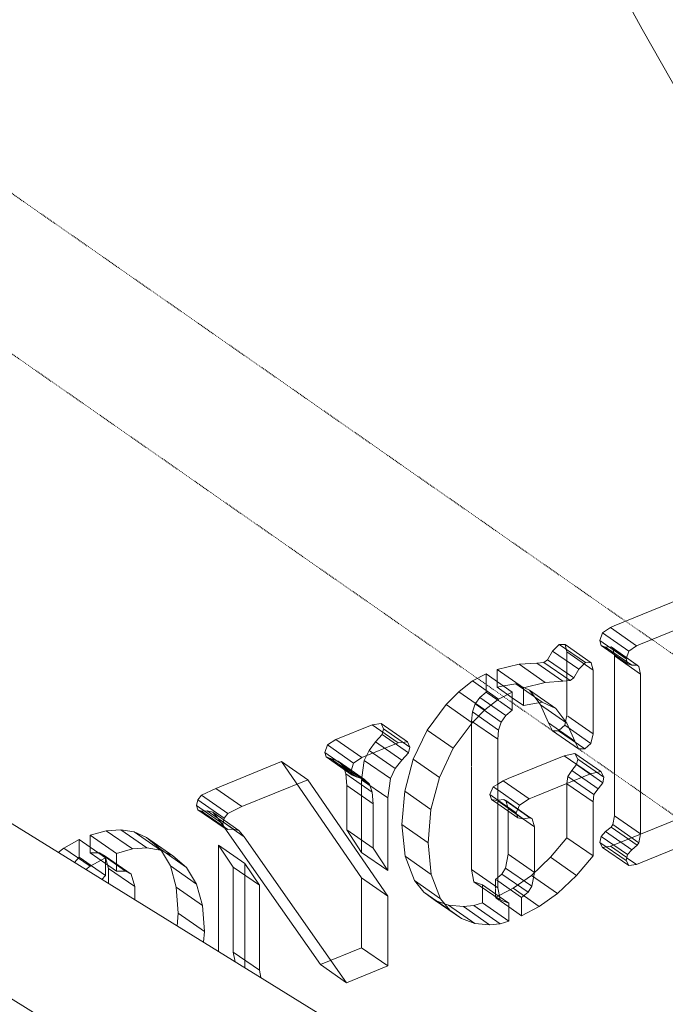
# Model space of a CAD drawing. Header units: millimetres. Extents: x -15398 to 21123, y -830 to 19992.
# Tile 9 of 14: x 13564 to 14314, y 10033 to 11176. Entities that reach past the tile are written whole.
import ezdxf

# ---------------------------------------------------------------- set-up
doc = ezdxf.new("R2010")
doc.units = ezdxf.units.MM
doc.linetypes.add('dash klein', pattern=[2, 1, -1])
for name, color, linetype, lineweight in [('A-FLOR', 192, 'Continuous', 18), ('A-GENM', 13, 'Continuous', 13), ('G-ANNO-TEXT', 231, 'Continuous', 9), ('S-BEAM', 12, 'Continuous', 18)]:
    doc.layers.add(name, color=color, linetype=linetype, lineweight=lineweight)

msp = doc.modelspace()

# ---------------------------------------------------------------- linework, layer by layer
at = {"layer": 'A-FLOR', "linetype": 'dash klein'}
for p, q in [((14396, 10388.5), (13288, 11160.5)), ((13119.4, 11091.8), (14213.1, 10329.7)), ((14213.3, 10329.6), (15698.7, 9294.7))]:
    msp.add_line(p, q, dxfattribs=at)
at = {"layer": 'A-GENM'}
for p, q in [((14254.7, 10472.3), (14331.6, 10503.6)), ((14361.9, 10482.5), (14285.1, 10451.2)), ((14241.1, 10464.2), (14250.2, 10470.5)), ((14250.2, 10470.5), (14254.7, 10472.3)), ((14250.2, 10470.5), (14280.6, 10449.3)), ((14237.9, 10455.5), (14241.1, 10464.2)), ((14241.1, 10464.2), (14271.5, 10443)), ((14183.1, 10443.1), (14190.8, 10450.8)), ((14190.8, 10450.8), (14197.6, 10450.8)), ((14190.8, 10450.8), (14221.2, 10429.7)), ((14197.6, 10450.8), (14199.6, 10442.2)), ((14197.6, 10450.8), (14228, 10429.6)), ((14239.6, 10449.7), (14237.9, 10455.5)), ((14237.9, 10455.5), (14268.3, 10434.3)), ((14244.6, 10447.8), (14239.6, 10449.7)), ((14239.6, 10449.7), (14269.9, 10428.5)), ((14251, 10447.9), (14244.6, 10447.8)), ((14244.6, 10447.8), (14274.9, 10426.7)), ((14252.9, 10446.5), (14251, 10447.9)), ((14251, 10447.9), (14281.4, 10426.8)), ((14254.6, 10439.2), (14252.9, 10446.5)), ((14252.9, 10446.5), (14281.3, 10426.8)), ((14280.6, 10449.3), (14271.5, 10443)), ((14285.1, 10451.2), (14280.6, 10449.3)), ((14177.2, 10433), (14183.1, 10443.1)), ((14183.1, 10443.1), (14213.5, 10422)), ((14199.6, 10442.2), (14199.6, 10368.2)), ((14199.6, 10442.2), (14230, 10421.1)), ((14254.9, 10437.5), (14254.6, 10439.2)), ((14254.9, 10252), (14254.9, 10437.5)), ((14254.9, 10437.5), (14285.3, 10416.4)), ((14271.5, 10443), (14268.3, 10434.3)), ((14268.3, 10434.3), (14269.9, 10428.5)), ((14118.7, 10421.7), (14144.2, 10427.9)), ((14144.2, 10427.9), (14164.7, 10429.2)), ((14144.2, 10427.9), (14174.6, 10406.7)), ((14164.7, 10429.2), (14173, 10430)), ((14164.7, 10429.2), (14195.1, 10408.1)), ((14173, 10430), (14177.2, 10433)), ((14173, 10430), (14203.4, 10408.8)), ((14177.2, 10433), (14207.6, 10411.9)), ((14221.2, 10429.7), (14213.5, 10422)), ((14228, 10429.6), (14221.2, 10429.7)), ((14230, 10421.1), (14228, 10429.6)), ((14269.9, 10428.5), (14274.9, 10426.7)), ((14274.9, 10426.7), (14281.4, 10426.8)), ((14281.3, 10426.8), (14283.3, 10425.4)), ((14281.4, 10426.8), (14283.3, 10425.4)), ((14283.3, 10425.4), (14285.3, 10416.4)), ((14089.9, 10408.4), (14105.9, 10416.7)), ((14105.9, 10416.7), (14105.9, 10395.6)), ((14136.3, 10395.6), (14105.9, 10416.7)), ((14118.7, 10407.9), (14118.7, 10421.7)), ((14118.7, 10421.7), (14149.1, 10400.6)), ((14207.6, 10411.9), (14203.4, 10408.8)), ((14213.5, 10422), (14207.6, 10411.9)), ((14230, 10347.1), (14230, 10421.1)), ((14285.3, 10416.4), (14285.3, 10230.8)), ((14074.1, 10396), (14089.9, 10408.4)), ((14089.9, 10408.4), (14120.3, 10387.2)), ((14118.7, 10401.3), (14118.7, 10407.9)), ((14126.3, 10402.6), (14118.7, 10401.3)), ((14136.3, 10389), (14118.7, 10401.3)), ((14140.5, 10405), (14126.3, 10402.6)), ((14156.3, 10397.6), (14140.5, 10405)), ((14140.5, 10405), (14170.9, 10383.8)), ((14174.6, 10406.7), (14149.1, 10400.6)), ((14149.1, 10400.6), (14149.1, 10380.1)), ((14195.1, 10408.1), (14174.6, 10406.7)), ((14203.4, 10408.8), (14195.1, 10408.1)), ((14059.3, 10381.1), (14074.1, 10396)), ((14074.1, 10396), (14104.4, 10374.8)), ((14098.5, 10389.4), (14093.6, 10382.4)), ((14105.9, 10395.6), (14098.5, 10389.4)), ((14098.5, 10389.4), (14128.9, 10368.2)), ((14105.9, 10395.6), (14120.5, 10385.5)), ((14136.3, 10395.6), (14120.3, 10387.2)), ((14136.3, 10374.5), (14136.3, 10395.6)), ((14149.1, 10380.1), (14136.3, 10389)), ((14167.3, 10383.2), (14156.3, 10397.6)), ((14156.3, 10397.6), (14186.7, 10376.4)), ((14037.4, 10351.4), (14059.3, 10381.1)), ((14059.3, 10381.1), (14089.6, 10360)), ((14093.2, 10381.7), (14090, 10372.5)), ((14093.2, 10381.7), (14123.5, 10360.5)), ((14120.3, 10387.2), (14104.4, 10374.8)), ((14121.3, 10384.9), (14136.3, 10374.5)), ((14149.1, 10380.1), (14170.9, 10383.8)), ((14169.2, 10380.7), (14167.3, 10383.2)), ((14178.4, 10359.9), (14169.2, 10380.7)), ((14169.2, 10380.7), (14199.6, 10359.6)), ((14170.9, 10383.8), (14186.7, 10376.4)), ((14090, 10372.5), (14088.9, 10361.8)), ((14104.4, 10374.8), (14089.6, 10360)), ((14090, 10372.5), (14120.4, 10351.4)), ((14123.5, 10360.5), (14128.9, 10368.2)), ((14128.9, 10368.2), (14136.3, 10374.5)), ((14186.7, 10376.4), (14199.6, 10359.6)), ((14199.6, 10368.2), (14198.1, 10361.4)), ((14200.8, 10367.4), (14230, 10347.1)), ((13931.3, 10340.6), (13973.4, 10357.7)), ((13973.4, 10357.7), (13984.1, 10359)), ((13973.4, 10357.7), (14003.8, 10336.6)), ((13984.1, 10359), (13986.8, 10352.8)), ((13984.1, 10359), (14014.5, 10337.9)), ((14089.6, 10360), (14067.8, 10330.3)), ((14088.9, 10361.8), (14088.9, 10309.4)), ((14088.9, 10361.8), (14119.3, 10340.7)), ((14120.4, 10351.4), (14123.5, 10360.5)), ((14182.8, 10350.6), (14178.4, 10359.9)), ((14178.4, 10359.9), (14208.8, 10338.7)), ((14197.2, 10357.1), (14190.7, 10351.4)), ((14198, 10360.7), (14197.2, 10357.1)), ((14197.2, 10357.1), (14227.6, 10335.9)), ((14199.6, 10359.6), (14208.8, 10338.7)), ((13985.2, 10346.2), (13977.6, 10337.6)), ((13986.8, 10352.8), (13985.2, 10346.2)), ((13985.2, 10346.2), (14015.6, 10325)), ((13986.8, 10352.8), (14017.1, 10331.7)), ((14021.3, 10317.5), (14037.4, 10351.4)), ((14037.4, 10351.4), (14067.8, 10330.3)), ((14119.3, 10340.7), (14120.4, 10351.4)), ((14190, 10350.7), (14182.8, 10350.6)), ((14182.8, 10350.6), (14213.2, 10329.5)), ((14190, 10350.7), (14220.3, 10329.5)), ((14227.6, 10335.9), (14230, 10347.1)), ((13918.6, 10325.5), (13921.6, 10334.2)), ((13921.6, 10334.2), (13931.3, 10340.6)), ((13921.6, 10334.2), (13952, 10313.1)), ((13931.3, 10340.6), (13961.6, 10319.4)), ((14003.8, 10336.6), (13961.6, 10319.4)), ((13977.6, 10337.6), (13969.9, 10327.9)), ((13977.6, 10337.6), (14008, 10316.5)), ((14014.5, 10337.9), (14003.8, 10336.6)), ((14017.1, 10331.7), (14014.5, 10337.9)), ((14015.6, 10325), (14017.1, 10331.7)), ((14119.3, 10168.3), (14119.3, 10340.7)), ((14208.8, 10338.7), (14213.2, 10329.5)), ((14220.3, 10329.5), (14227.6, 10335.9)), ((13920, 10320.4), (13918.6, 10325.5)), ((13918.6, 10325.5), (13949, 10304.3)), ((13925, 10318.3), (13920, 10320.4)), ((13920, 10320.4), (13950.4, 10299.2)), ((13969.9, 10327.9), (13964.3, 10316.3)), ((13969.9, 10327.9), (14000.3, 10306.8)), ((14008, 10316.5), (14015.6, 10325)), ((14067.8, 10330.3), (14051.6, 10296.3)), ((14131.3, 10295.1), (14196.5, 10321.6)), ((14196.5, 10321.6), (14208.8, 10324.3)), ((14196.5, 10321.6), (14226.9, 10300.5)), ((14208.8, 10324.3), (14212.4, 10317.8)), ((14208.8, 10324.3), (14239.2, 10303.2)), ((14213.2, 10329.5), (14220.3, 10329.5)), ((13791.9, 10283.8), (13868.4, 10314.9)), ((13868.4, 10314.9), (13961.2, 10180)), ((13898.7, 10293.8), (13868.4, 10314.9)), ((13934.1, 10315.3), (13925, 10318.3)), ((13925, 10318.3), (13955.4, 10297.2)), ((13940, 10309.7), (13934.1, 10315.3)), ((13934.1, 10315.3), (13949.2, 10304.8)), ((13941.4, 10305.5), (13940, 10309.7)), ((13940, 10309.7), (13960.4, 10295.5)), ((13952, 10313.1), (13949, 10304.3)), ((13961.6, 10319.4), (13952, 10313.1)), ((13964.3, 10316.3), (13961.5, 10296.2)), ((13964.3, 10316.3), (13994.7, 10295.2)), ((14000.3, 10306.8), (14008, 10316.5)), ((14011.3, 10280.5), (14021.3, 10317.5)), ((14021.3, 10317.5), (14051.6, 10296.3)), ((14088.9, 10308.9), (14088.9, 10189.4)), ((14210.9, 10311.4), (14205.5, 10304.4)), ((14212.4, 10317.8), (14210.9, 10311.6)), ((14210.9, 10311.4), (14226.7, 10300.4)), ((14212.4, 10317.8), (14242.7, 10296.7)), ((13943.1, 10300.6), (13941.4, 10305.5)), ((13944.2, 10286.9), (13943.1, 10300.6)), ((13943.1, 10300.6), (13973.5, 10279.5)), ((13949, 10304.3), (13950.4, 10299.2)), ((13949.3, 10304.7), (13964.5, 10294.1)), ((13950.4, 10299.2), (13955.4, 10297.2)), ((13955.4, 10297.2), (13964.5, 10294.1)), ((13994.7, 10295.2), (14000.3, 10306.8)), ((14226.9, 10300.5), (14161.7, 10273.9)), ((14200.6, 10297.6), (14199.6, 10289.4)), ((14205.5, 10304.4), (14200.6, 10297.6)), ((14200.6, 10297.6), (14231, 10276.5)), ((14205.5, 10304.4), (14235.9, 10283.2)), ((14239.2, 10303.2), (14226.9, 10300.5)), ((14227.1, 10300.2), (14241.3, 10290.3)), ((14242.7, 10296.7), (14239.2, 10303.2)), ((13898.7, 10293.8), (13822.2, 10262.6)), ((13991.6, 10158.8), (13898.7, 10293.8)), ((13944.2, 10235.5), (13944.2, 10286.9)), ((13944.2, 10286.9), (13974.6, 10265.7)), ((13960.4, 10295.5), (13970.3, 10288.6)), ((13961.4, 10294.8), (13961.2, 10293.8)), ((13961.2, 10293.8), (13961.2, 10209.5)), ((13961.2, 10293.8), (13991.6, 10272.6)), ((13961.5, 10296.2), (13961.4, 10295.2)), ((13964.5, 10294.1), (13970.3, 10288.6)), ((13970.3, 10288.6), (13973.5, 10279.5)), ((13991.6, 10272.6), (13994.7, 10295.2)), ((14051.6, 10296.3), (14041.7, 10259.4)), ((14114.1, 10285.5), (14119.3, 10288.8)), ((14119.3, 10288.8), (14125.6, 10292.7)), ((14125.6, 10292.7), (14131.3, 10295.1)), ((14125.6, 10292.7), (14155.9, 10271.6)), ((14199.6, 10289.2), (14199.6, 10226.5)), ((14199.6, 10289.2), (14230, 10268)), ((14235.9, 10283.2), (14241.3, 10290.3)), ((14241.3, 10290.3), (14242.7, 10296.7)), ((13771.2, 10270.3), (13775.5, 10275.8)), ((13775.5, 10275.8), (13791.9, 10283.8)), ((13775.5, 10275.8), (13805.9, 10254.7)), ((13791.9, 10283.8), (13822.2, 10262.6)), ((13973.5, 10279.5), (13974.6, 10265.7)), ((14008, 10241.8), (14011.3, 10280.5)), ((14011.3, 10280.5), (14041.7, 10259.4)), ((14110.2, 10276.6), (14114.1, 10285.5)), ((14112.3, 10270.8), (14110.2, 10276.6)), ((14110.2, 10276.6), (14119.3, 10270.2)), ((14114.1, 10285.5), (14119.3, 10281.9)), ((14119.3, 10281.9), (14144.5, 10264.3)), ((14230, 10268), (14231, 10276.5)), ((14231, 10276.5), (14235.9, 10283.2)), ((13769.6, 10263.8), (13771.2, 10270.3)), ((13771.2, 10259), (13769.6, 10263.8)), ((13769.6, 10263.8), (13800, 10242.6)), ((13771.2, 10270.3), (13801.6, 10249.1)), ((13974.6, 10265.7), (13974.6, 10214.3)), ((13991.6, 10188.3), (13991.6, 10272.6)), ((14118.5, 10269.7), (14112.3, 10270.8)), ((14112.3, 10270.8), (14119.3, 10265.9)), ((14119.3, 10270.2), (14140.6, 10255.4)), ((14119.3, 10269.1), (14148.9, 10248.5)), ((14119.3, 10265.9), (14142.7, 10249.6)), ((14126.5, 10270.8), (14119.8, 10269.9)), ((14128.9, 10269.5), (14126.5, 10270.8)), ((14126.5, 10270.8), (14156.8, 10249.7)), ((14131.5, 10260.3), (14128.9, 10269.5)), ((14128.9, 10269.5), (14156.8, 10250)), ((14144.5, 10264.3), (14140.6, 10255.4)), ((14155.9, 10271.6), (14144.5, 10264.3)), ((14161.7, 10273.9), (14155.9, 10271.6)), ((14230, 10205.4), (14230, 10268)), ((13775.4, 10257.4), (13771.2, 10259)), ((13771.2, 10259), (13801.6, 10237.8)), ((13782.1, 10257.5), (13775.4, 10257.4)), ((13775.4, 10257.4), (13805.8, 10236.2)), ((13788.4, 10256), (13782.1, 10257.5)), ((13782.1, 10257.5), (13812.5, 10236.3)), ((13794.7, 10248.6), (13788.4, 10256)), ((13788.4, 10256), (13818.7, 10234.8)), ((13805.9, 10254.7), (13801.6, 10249.1)), ((13822.2, 10262.6), (13805.9, 10254.7)), ((14041.7, 10259.4), (14038.4, 10220.7)), ((14131.5, 10257.4), (14131.5, 10260.3)), ((14131.5, 10260.3), (14148.2, 10248.6)), ((14131.5, 10207.2), (14131.5, 10257.4)), ((14140.6, 10255.4), (14142.7, 10249.6)), ((14252.9, 10241.7), (14254.9, 10252)), ((14254.9, 10252), (14285.3, 10230.8)), ((13802.5, 10237.5), (13794.7, 10248.6)), ((13794.7, 10248.6), (13812.3, 10236.3)), ((13801.6, 10249.1), (13800, 10242.6)), ((13800, 10242.6), (13801.6, 10237.8)), ((14011.7, 10205.1), (14008, 10241.8)), ((14008, 10241.8), (14038.4, 10220.7)), ((14142.7, 10249.6), (14148.9, 10248.5)), ((14148.2, 10248.6), (14161.9, 10239.1)), ((14148.9, 10248.5), (14156.8, 10249.7)), ((14156.8, 10249.7), (14159.3, 10248.3)), ((14156.9, 10250), (14159.3, 10248.3)), ((14159.3, 10248.3), (14161.9, 10239.1)), ((14251, 10238.9), (14252.9, 10241.7)), ((14252.9, 10241.7), (14283.3, 10220.6)), ((14331.8, 10249.7), (14254.7, 10218.4)), ((13646.2, 10229.5), (13664.8, 10234.5)), ((13646.2, 10215.4), (13646.2, 10229.5)), ((13646.2, 10229.5), (13676.6, 10208.3)), ((13664.8, 10234.5), (13681.7, 10235.8)), ((13664.8, 10234.5), (13695.2, 10213.4)), ((13681.7, 10235.8), (13697.2, 10233.2)), ((13681.7, 10235.8), (13712.1, 10214.6)), ((13697.2, 10233.2), (13711.6, 10226.7)), ((13697.2, 10233.2), (13727.6, 10212)), ((13801.6, 10237.8), (13805.8, 10236.2)), ((13913.5, 10079.4), (13802.5, 10237.5)), ((13805.8, 10236.2), (13812.5, 10236.3)), ((13812.3, 10236.3), (13825, 10227.5)), ((13812.5, 10236.3), (13818.7, 10234.8)), ((13818.7, 10234.8), (13825, 10227.5)), ((13961.2, 10209.5), (13944.2, 10235.5)), ((13944.2, 10235.5), (13974.6, 10214.3)), ((14161.9, 10239.1), (14161.9, 10186)), ((14239.6, 10228), (14244.6, 10233.7)), ((14244.6, 10233.7), (14251, 10238.9)), ((14244.6, 10233.7), (14274.9, 10212.5)), ((14251, 10238.9), (14281.4, 10217.7)), ((14285.3, 10230.8), (14283.3, 10220.6)), ((14285.1, 10197.2), (14362.1, 10228.6)), ((13615.6, 10214.5), (13633.4, 10224.3)), ((13633.4, 10224.3), (13633.4, 10203.8)), ((13633.4, 10224.3), (13663.8, 10203.1)), ((13711.6, 10226.7), (13727.7, 10213)), ((13711.6, 10226.7), (13742, 10205.6)), ((13795.2, 10217.9), (13812.2, 10192.4)), ((13795.2, 10094.5), (13795.2, 10217.9)), ((13795.2, 10217.9), (13825.6, 10196.7)), ((13825, 10227.5), (13943.9, 10058.2)), ((14038.4, 10220.7), (14042.1, 10183.9)), ((14199.6, 10226.5), (14180.7, 10203.8)), ((14230, 10205.4), (14199.6, 10226.5)), ((14237.9, 10221.1), (14239.6, 10228)), ((14241.1, 10215.3), (14237.9, 10221.1)), ((14237.9, 10221.1), (14268.3, 10199.9)), ((14239.6, 10228), (14269.9, 10206.9)), ((14253.9, 10218), (14250.2, 10216.5)), ((14281.4, 10217.7), (14274.9, 10212.5)), ((14283.3, 10220.6), (14281.4, 10217.7)), ((13608.9, 10209.4), (13615.6, 10214.5)), ((13615.6, 10214.5), (13646, 10193.4)), ((13646.2, 10209), (13646.2, 10215.4)), ((13655.4, 10209), (13646.2, 10209)), ((13663.8, 10196.7), (13646.2, 10209)), ((13657, 10209), (13655.4, 10209)), ((13663.4, 10205.2), (13657, 10209)), ((13657, 10209), (13687.3, 10187.8)), ((13695.2, 10213.4), (13676.6, 10208.3)), ((13676.6, 10208.3), (13676.6, 10187.8)), ((13712.1, 10214.6), (13695.2, 10213.4)), ((13727.6, 10212), (13712.1, 10214.6)), ((13742, 10205.6), (13727.6, 10212)), ((13727.7, 10213), (13739.2, 10193.7)), ((13727.7, 10213), (13758.1, 10191.8)), ((13991.6, 10188.3), (13961.2, 10209.5)), ((13974.6, 10214.3), (13991.6, 10188.3)), ((14128.5, 10191.3), (14131.5, 10207.2)), ((14131.5, 10207.2), (14161.9, 10186)), ((14250.2, 10216.5), (14241.1, 10215.3)), ((14241.1, 10215.3), (14271.5, 10194.1)), ((14250.2, 10216.5), (14269.1, 10203.4)), ((14269.9, 10206.9), (14268.3, 10199.9)), ((14274.9, 10212.5), (14269.9, 10206.9)), ((13633.4, 10203.8), (13628, 10197.7)), ((13647.3, 10194.1), (13633.4, 10203.8)), ((13663.8, 10203.1), (13646, 10193.4)), ((13666.3, 10195), (13663.4, 10205.2)), ((13663.4, 10205.2), (13693.8, 10184.1)), ((13663.8, 10182.6), (13663.8, 10203.1)), ((13676.6, 10187.8), (13663.8, 10196.7)), ((13667.5, 10190.8), (13666.3, 10195)), ((13758.1, 10191.8), (13742, 10205.6)), ((13825.6, 10196.7), (13825.6, 10075.7)), ((13842.6, 10171.3), (13825.6, 10196.7)), ((14022.7, 10176.8), (14011.7, 10205.1)), ((14011.7, 10205.1), (14042.1, 10183.9)), ((14180.7, 10203.8), (14158.4, 10182.8)), ((14180.7, 10203.8), (14211, 10182.7)), ((14211, 10182.7), (14230, 10205.4)), ((14268.3, 10199.9), (14271.5, 10194.1)), ((14269.8, 10202.9), (14280.6, 10195.4)), ((14271.5, 10194.1), (14280.6, 10195.4)), ((14280.6, 10195.4), (14285.1, 10197.2)), ((13646, 10193.4), (13641, 10189.6)), ((13663.8, 10182.6), (13647.5, 10194)), ((13667.5, 10173.3), (13667.5, 10190.8)), ((13667.5, 10190.8), (13697.9, 10169.7)), ((13676.6, 10187.8), (13687.3, 10187.8)), ((13687.3, 10187.8), (13693.8, 10184.1)), ((13693.8, 10184.1), (13697.9, 10169.7)), ((13739.2, 10193.7), (13746.1, 10169)), ((13739.2, 10193.7), (13769.6, 10172.6)), ((13769.6, 10172.6), (13758.1, 10191.8)), ((13812.2, 10192.4), (13812.2, 10093.7)), ((13812.2, 10192.4), (13842.6, 10171.3)), ((14042.1, 10183.9), (14053, 10155.7)), ((14088.9, 10189.4), (14091.6, 10175.3)), ((14088.9, 10189.4), (14119.3, 10168.3)), ((14119.3, 10180.3), (14124.2, 10184.3)), ((14124.2, 10184.3), (14128.5, 10191.3)), ((14124.2, 10184.3), (14154.6, 10163.2)), ((14128.5, 10191.3), (14158.9, 10170.2)), ((14161.9, 10186), (14158.9, 10170.2)), ((13659.7, 10178.1), (13663.8, 10182.6)), ((13776.4, 10147.9), (13769.6, 10172.6)), ((13961.2, 10180), (13961.2, 10098.8)), ((13961.2, 10180), (13991.6, 10158.8)), ((14033.4, 10163.4), (14022.7, 10176.8)), ((14022.7, 10176.8), (14053, 10155.7)), ((14091.6, 10175.3), (14101.7, 10171.9)), ((14091.6, 10175.3), (14122, 10154.2)), ((14101.7, 10171.8), (14101.7, 10168.3)), ((14101.8, 10171.8), (14121.2, 10158.3)), ((14116.7, 10178.1), (14119.3, 10180.3)), ((14116.7, 10167.8), (14116.7, 10178.1)), ((14116.7, 10178.1), (14119.3, 10176.3)), ((14119.3, 10176.3), (14147, 10157)), ((14158.4, 10182.8), (14137.2, 10167.8)), ((14158.4, 10182.8), (14188.8, 10161.6)), ((14188.8, 10161.6), (14211, 10182.7)), ((13697.9, 10169.7), (13697.9, 10154.6)), ((13746.1, 10169), (13748.4, 10138.8)), ((13746.1, 10169), (13776.4, 10147.9)), ((13842.6, 10072.6), (13842.6, 10171.3)), ((14046.7, 10153.7), (14033.4, 10163.4)), ((14033.4, 10163.4), (14063.8, 10142.3)), ((14101.7, 10168.3), (14101.7, 10151)), ((14116.7, 10161.5), (14116.7, 10167)), ((14116.7, 10157.9), (14116.7, 10161.5)), ((14122, 10154.2), (14119.3, 10168.3)), ((14137.2, 10167.8), (14121, 10159.4)), ((14137.2, 10167.8), (14167.5, 10146.7)), ((14154.6, 10163.2), (14147, 10157)), ((14158.9, 10170.2), (14154.6, 10163.2)), ((14167.5, 10146.7), (14188.8, 10161.6)), ((13991.6, 10077.6), (13991.6, 10158.8)), ((14062.2, 10148), (14046.7, 10153.7)), ((14046.7, 10153.7), (14077.1, 10132.6)), ((14053, 10155.7), (14063.8, 10142.3)), ((14101.7, 10151), (14091.6, 10147.8)), ((14101.7, 10151), (14132.1, 10129.8)), ((14116.7, 10157.1), (14121.5, 10153.7)), ((14120.2, 10159), (14117.3, 10157.4)), ((14121.2, 10158.3), (14132.1, 10150.7)), ((14132.1, 10150.7), (14122, 10154.2)), ((14122, 10153.4), (14132.1, 10146.4)), ((14132.1, 10129.8), (14132.1, 10150.7)), ((14147, 10157), (14147, 10135.9)), ((13748.4, 10138.8), (13747.3, 10124)), ((13748.4, 10138.8), (13778.7, 10117.6)), ((13778.7, 10117.6), (13776.4, 10147.9)), ((14079.5, 10146.6), (14062.2, 10148)), ((14062.2, 10148), (14092.6, 10126.9)), ((14063.8, 10142.3), (14077.1, 10132.6)), ((14091.6, 10147.8), (14079.5, 10146.6)), ((14079.5, 10146.6), (14109.8, 10125.5)), ((14091.6, 10147.8), (14122, 10126.7)), ((14132.1, 10146.4), (14147, 10135.9)), ((14147, 10135.9), (14167.5, 10146.7)), ((14077.1, 10132.6), (14092.6, 10126.9)), ((14092.6, 10126.9), (14109.8, 10125.5)), ((14109.8, 10125.5), (14122, 10126.7)), ((14122, 10126.7), (14132.1, 10129.8)), ((13777.9, 10105.2), (13778.7, 10117.6)), ((13812.2, 10093.7), (13814.4, 10082.6)), ((13812.2, 10093.7), (13842.6, 10072.6)), ((13961.2, 10098.8), (13913.5, 10079.4)), ((13961.2, 10098.8), (13991.6, 10077.6)), ((13844.2, 10064.2), (13842.6, 10072.6)), ((13913.5, 10079.4), (13943.9, 10058.2)), ((13943.9, 10058.2), (13991.6, 10077.6))]:
    msp.add_line(p, q, dxfattribs=at)
at = {"layer": 'G-ANNO-TEXT', "color": 7}
for centre, radius, start, end in [((15496.5, 9323), 5321.5, 90, 188.0154), ((18599, 13551.5), 4928.1, 203.641, 270.2957)]:
    msp.add_arc(centre, radius, start, end, dxfattribs=at)
at = {"layer": 'S-BEAM', "lineweight": 13}
for p, q in [((1993.2, 17377.8), (14748.5, 9506.1)), ((11892.6, 11065.2), (14549.9, 9425.3))]:
    msp.add_line(p, q, dxfattribs=at)

doc.saveas('drawing.dxf')
